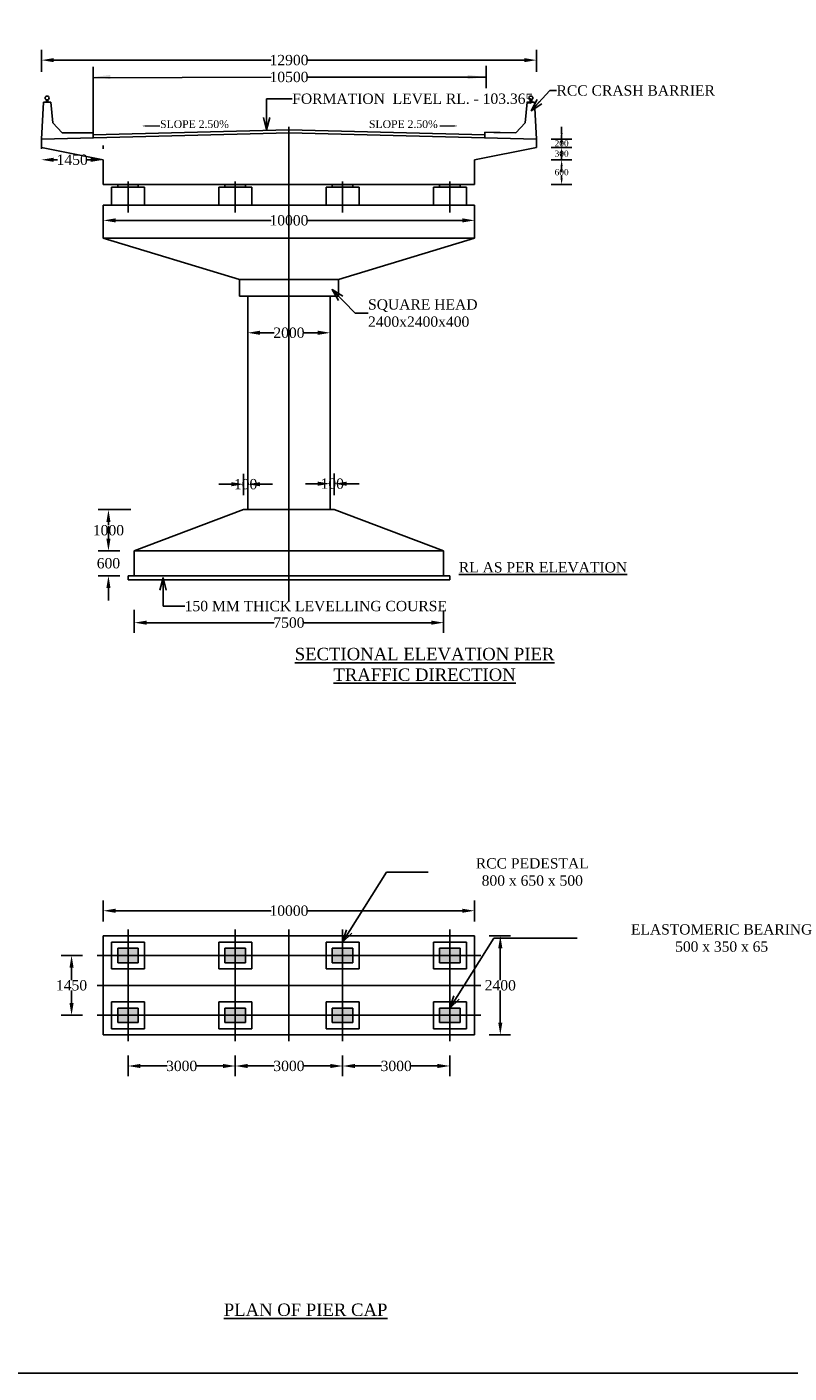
# Model space of a CAD drawing. Header units: millimetres. Extents: x 103078 to 9205504, y -104267 to 3479495.
# Tile 9 of 14: x 3879063 to 3916008, y 3302795 to 3368025. Entities that reach past the tile are written whole.
import ezdxf

# ---------------------------------------------------------------- set-up
doc = ezdxf.new("R2010")
doc.units = ezdxf.units.MM
doc.header["$LTSCALE"] = 500
doc.header["$MEASUREMENT"] = 0
doc.styles.get("Standard").update_dxf_attribs({"font": 'times.ttf'})
doc.styles.add('style1', font='txt.shx', dxfattribs={"height": 1})
doc.dimstyles.get("Standard").update_dxf_attribs({"dimtxt": 400, "dimasz": 215, "dimexe": 0.18, "dimexo": 0.0625, "dimgap": 0.09, "dimtad": 0, "dimtih": 1, "dimtoh": 1, "dimdec": 0, "dimzin": 4, "dimdsep": 46, "dimtxsty": 'Standard', "dimblk": 'OPEN90', "dimcen": 0, "dimadec": 0, "dimazin": 1, "dimtfac": 1, "dimtdec": 0, "dimtix": 1, "dimtofl": 0, "dimtmove": 0, "dimatfit": 3, "dimldrblk": 'OPEN30', "dimfxl": 1, "dimtolj": 1, "dimtzin": 0, "dimarcsym": 0})

# ---------------------------------------------------------------- blocks, each defined once
blk = doc.blocks.new('*D133')
at = {"color": 0, "linetype": 'Continuous', "lineweight": -2, "transparency": 16777216}
for p, q in [((3883964, 3318182), (3883964, 3317175)), ((3884564, 3317675), (3885854, 3317675)), ((3888564, 3317675), (3887274, 3317675)), ((3889164, 3318182), (3889164, 3317175))]:
    blk.add_line(p, q, dxfattribs=at)
for points in [[(3884564, 3317775), (3884564, 3317575), (3883964, 3317675)], [(3888564, 3317775), (3888564, 3317575), (3889164, 3317675)]]:
    blk.add_solid(points, dxfattribs=at)
at = {"layer": 'Defpoints', "color": 0, "linetype": 'Continuous', "lineweight": -2, "transparency": 16777216}
for p in [(3883964, 3318882), (3889164, 3318882), (3889164, 3317675)]:
    blk.add_point(p, dxfattribs=at)
at = {"color": 0, "linetype": 'Continuous', "lineweight": -2, "transparency": 16777216, "insert": (3886564, 3317675), "char_height": 500, "attachment_point": 5}
blk.add_mtext('\\A1;3000', dxfattribs=at)
blk = doc.blocks.new('*D134')
at = {"color": 0, "linetype": 'Continuous', "lineweight": -2, "transparency": 16777216}
for p, q in [((3889164, 3318182), (3889164, 3317175)), ((3889764, 3317675), (3891054, 3317675)), ((3893764, 3317675), (3892474, 3317675)), ((3894364, 3318182), (3894364, 3317175))]:
    blk.add_line(p, q, dxfattribs=at)
for points in [[(3889764, 3317775), (3889764, 3317575), (3889164, 3317675)], [(3893764, 3317775), (3893764, 3317575), (3894364, 3317675)]]:
    blk.add_solid(points, dxfattribs=at)
at = {"layer": 'Defpoints', "color": 0, "linetype": 'Continuous', "lineweight": -2, "transparency": 16777216}
for p in [(3889164, 3318882), (3894364, 3318882), (3894364, 3317675)]:
    blk.add_point(p, dxfattribs=at)
at = {"color": 0, "linetype": 'Continuous', "lineweight": -2, "transparency": 16777216, "insert": (3891764, 3317675), "char_height": 500, "attachment_point": 5}
blk.add_mtext('\\A1;3000', dxfattribs=at)
blk = doc.blocks.new('*D135')
at = {"color": 0, "linetype": 'Continuous', "lineweight": -2, "transparency": 16777216}
for p, q in [((3894364, 3318182), (3894364, 3317175)), ((3894964, 3317675), (3896254, 3317675)), ((3898964, 3317675), (3897674, 3317675)), ((3899564, 3318182), (3899564, 3317175))]:
    blk.add_line(p, q, dxfattribs=at)
for points in [[(3894964, 3317775), (3894964, 3317575), (3894364, 3317675)], [(3898964, 3317775), (3898964, 3317575), (3899564, 3317675)]]:
    blk.add_solid(points, dxfattribs=at)
at = {"layer": 'Defpoints', "color": 0, "linetype": 'Continuous', "lineweight": -2, "transparency": 16777216}
for p in [(3894364, 3318882), (3899564, 3318882), (3899564, 3317675)]:
    blk.add_point(p, dxfattribs=at)
at = {"color": 0, "linetype": 'Continuous', "lineweight": -2, "transparency": 16777216, "insert": (3896964, 3317675), "char_height": 500, "attachment_point": 5}
blk.add_mtext('\\A1;3000', dxfattribs=at)
blk = doc.blocks.new('*D136')
at = {"color": 0, "linetype": 'Continuous', "lineweight": -2, "transparency": 16777216}
for p, q in [((3881764, 3323032), (3880727, 3323032)), ((3881227, 3322432), (3881227, 3321836)), ((3881227, 3320732), (3881227, 3321328)), ((3881764, 3320132), (3880727, 3320132))]:
    blk.add_line(p, q, dxfattribs=at)
for points in [[(3881127, 3322432), (3881327, 3322432), (3881227, 3323032)], [(3881127, 3320732), (3881327, 3320732), (3881227, 3320132)]]:
    blk.add_solid(points, dxfattribs=at)
at = {"layer": 'Defpoints', "color": 0, "linetype": 'Continuous', "lineweight": -2, "transparency": 16777216}
for p in [(3882464, 3323032), (3881227, 3320132), (3882464, 3320132)]:
    blk.add_point(p, dxfattribs=at)
at = {"color": 0, "linetype": 'Continuous', "lineweight": -2, "transparency": 16777216, "insert": (3881227, 3321582), "char_height": 500, "attachment_point": 5}
blk.add_mtext('\\A1;1450', dxfattribs=at)
blk = doc.blocks.new('*D137')
at = {"color": 0, "linetype": 'Continuous', "lineweight": -2, "transparency": 16777216}
for p, q in [((3882764, 3324682), (3882764, 3325698)), ((3900764, 3324682), (3900764, 3325698)), ((3883364, 3325198), (3890897, 3325198)), ((3900164, 3325198), (3892630, 3325198))]:
    blk.add_line(p, q, dxfattribs=at)
for points in [[(3883364, 3325298), (3883364, 3325098), (3882764, 3325198)], [(3900164, 3325298), (3900164, 3325098), (3900764, 3325198)]]:
    blk.add_solid(points, dxfattribs=at)
at = {"layer": 'Defpoints', "color": 0, "linetype": 'Continuous', "lineweight": -2, "transparency": 16777216}
for p in [(3900764, 3325198), (3882764, 3323982), (3900764, 3323982)]:
    blk.add_point(p, dxfattribs=at)
at = {"color": 0, "linetype": 'Continuous', "lineweight": -2, "transparency": 16777216, "insert": (3891764, 3325198), "char_height": 500, "attachment_point": 5}
blk.add_mtext('\\A1;10000', dxfattribs=at)
blk = doc.blocks.new('*D138')
at = {"color": 0, "linetype": 'Continuous', "lineweight": -2, "transparency": 16777216}
for p, q in [((3901464, 3323982), (3902510, 3323982)), ((3902010, 3323382), (3902010, 3321836)), ((3902010, 3319782), (3902010, 3321328)), ((3901464, 3319182), (3902510, 3319182))]:
    blk.add_line(p, q, dxfattribs=at)
for points in [[(3901910, 3323382), (3902110, 3323382), (3902010, 3323982)], [(3901910, 3319782), (3902110, 3319782), (3902010, 3319182)]]:
    blk.add_solid(points, dxfattribs=at)
at = {"layer": 'Defpoints', "color": 0, "linetype": 'Continuous', "lineweight": -2, "transparency": 16777216}
for p in [(3900764, 3323982), (3900764, 3319182), (3902010, 3319182)]:
    blk.add_point(p, dxfattribs=at)
at = {"color": 0, "linetype": 'Continuous', "lineweight": -2, "transparency": 16777216, "insert": (3902010, 3321582), "char_height": 500, "attachment_point": 5}
blk.add_mtext('\\A1;2400', dxfattribs=at)
blk = doc.blocks.new('*D139')
at = {"color": 0, "linetype": 'Continuous', "lineweight": -2, "transparency": 16777216}
for p, q in [((3883015, 3343234), (3883015, 3343834)), ((3883564, 3342634), (3882515, 3342634)), ((3883564, 3341434), (3882515, 3341434)), ((3883015, 3340834), (3883015, 3340234))]:
    blk.add_line(p, q, dxfattribs=at)
for points in [[(3882915, 3343234), (3883115, 3343234), (3883015, 3342634)], [(3882915, 3340834), (3883115, 3340834), (3883015, 3341434)]]:
    blk.add_solid(points, dxfattribs=at)
at = {"layer": 'Defpoints', "color": 0, "linetype": 'Continuous', "lineweight": -2, "transparency": 16777216}
for p in [(3884264, 3342634), (3883015, 3341434), (3884264, 3341434)]:
    blk.add_point(p, dxfattribs=at)
at = {"color": 0, "linetype": 'Continuous', "lineweight": -2, "transparency": 16777216, "insert": (3883015, 3342034), "char_height": 500, "attachment_point": 5}
blk.add_mtext('\\A1;600', dxfattribs=at)
blk = doc.blocks.new('*D140')
at = {"color": 0, "linetype": 'Continuous', "lineweight": -2, "transparency": 16777216}
for p, q in [((3884101, 3344634), (3882515, 3344634)), ((3883015, 3344034), (3883015, 3343888)), ((3883015, 3343234), (3883015, 3343379)), ((3883564, 3342634), (3882515, 3342634))]:
    blk.add_line(p, q, dxfattribs=at)
for points in [[(3882915, 3344034), (3883115, 3344034), (3883015, 3344634)], [(3882915, 3343234), (3883115, 3343234), (3883015, 3342634)]]:
    blk.add_solid(points, dxfattribs=at)
at = {"layer": 'Defpoints', "color": 0, "linetype": 'Continuous', "lineweight": -2, "transparency": 16777216}
for p in [(3884801, 3344634), (3883015, 3342634), (3884264, 3342634)]:
    blk.add_point(p, dxfattribs=at)
at = {"color": 0, "linetype": 'Continuous', "lineweight": -2, "transparency": 16777216, "insert": (3883015, 3343634), "char_height": 500, "attachment_point": 5}
blk.add_mtext('\\A1;1000', dxfattribs=at)
blk = doc.blocks.new('*D141')
at = {"color": 0, "linetype": 'Continuous', "lineweight": -2, "transparency": 16777216}
for p, q in [((3889564, 3345334), (3889564, 3346366)), ((3889764, 3345334), (3889764, 3346366)), ((3888964, 3345866), (3888364, 3345866)), ((3890364, 3345866), (3890964, 3345866))]:
    blk.add_line(p, q, dxfattribs=at)
for points in [[(3888964, 3345966), (3888964, 3345766), (3889564, 3345866)], [(3890364, 3345966), (3890364, 3345766), (3889764, 3345866)]]:
    blk.add_solid(points, dxfattribs=at)
at = {"layer": 'Defpoints', "color": 0, "linetype": 'Continuous', "lineweight": -2, "transparency": 16777216}
for p in [(3889764, 3345866), (3889564, 3344634), (3889764, 3344634)]:
    blk.add_point(p, dxfattribs=at)
at = {"color": 0, "linetype": 'Continuous', "lineweight": -2, "transparency": 16777216, "insert": (3889664, 3345866), "char_height": 500, "attachment_point": 5}
blk.add_mtext('\\A1;100', dxfattribs=at)
blk = doc.blocks.new('*D142')
at = {"color": 0, "linetype": 'Continuous', "lineweight": -2, "transparency": 16777216}
for p, q in [((3893764, 3345334), (3893764, 3346391)), ((3893964, 3345334), (3893964, 3346391)), ((3893164, 3345891), (3892564, 3345891)), ((3894564, 3345891), (3895164, 3345891))]:
    blk.add_line(p, q, dxfattribs=at)
for points in [[(3893164, 3345991), (3893164, 3345791), (3893764, 3345891)], [(3894564, 3345991), (3894564, 3345791), (3893964, 3345891)]]:
    blk.add_solid(points, dxfattribs=at)
at = {"layer": 'Defpoints', "color": 0, "linetype": 'Continuous', "lineweight": -2, "transparency": 16777216}
for p in [(3893964, 3345891), (3893764, 3344634), (3893964, 3344634)]:
    blk.add_point(p, dxfattribs=at)
at = {"color": 0, "linetype": 'Continuous', "lineweight": -2, "transparency": 16777216, "insert": (3893864, 3345891), "char_height": 500, "attachment_point": 5}
blk.add_mtext('\\A1;100', dxfattribs=at)
blk = doc.blocks.new('*D143')
at = {"color": 0, "linetype": 'Continuous', "lineweight": -2, "transparency": 16777216}
for p, q in [((3889764, 3354285), (3889764, 3352704)), ((3893764, 3354285), (3893764, 3352704)), ((3890364, 3353204), (3891047, 3353204)), ((3893164, 3353204), (3892481, 3353204))]:
    blk.add_line(p, q, dxfattribs=at)
for points in [[(3890364, 3353304), (3890364, 3353104), (3889764, 3353204)], [(3893164, 3353304), (3893164, 3353104), (3893764, 3353204)]]:
    blk.add_solid(points, dxfattribs=at)
at = {"layer": 'Defpoints', "color": 0, "linetype": 'Continuous', "lineweight": -2, "transparency": 16777216}
for p in [(3889764, 3354985), (3893764, 3354985), (3893764, 3353204)]:
    blk.add_point(p, dxfattribs=at)
at = {"color": 0, "linetype": 'Continuous', "lineweight": -2, "transparency": 16777216, "insert": (3891764, 3353204), "char_height": 500, "attachment_point": 5}
blk.add_mtext('\\A1;2000', dxfattribs=at)
blk = doc.blocks.new('*D144')
at = {"color": 0, "linetype": 'Continuous', "lineweight": -2, "transparency": 16777216}
for p, q in [((3882764, 3358485), (3882764, 3359150)), ((3900764, 3358485), (3900764, 3359150)), ((3883364, 3358650), (3890897, 3358650)), ((3900164, 3358650), (3892630, 3358650))]:
    blk.add_line(p, q, dxfattribs=at)
for points in [[(3883364, 3358750), (3883364, 3358550), (3882764, 3358650)], [(3900164, 3358750), (3900164, 3358550), (3900764, 3358650)]]:
    blk.add_solid(points, dxfattribs=at)
at = {"layer": 'Defpoints', "color": 0, "linetype": 'Continuous', "lineweight": -2, "transparency": 16777216}
for p in [(3900764, 3358650), (3882764, 3357785), (3900764, 3357785)]:
    blk.add_point(p, dxfattribs=at)
at = {"color": 0, "linetype": 'Continuous', "lineweight": -2, "transparency": 16777216, "insert": (3891764, 3358650), "char_height": 500, "attachment_point": 5}
blk.add_mtext('\\A1;10000', dxfattribs=at)
blk = doc.blocks.new('*D82')
at = {"color": 0, "linetype": 'Continuous', "lineweight": -2, "transparency": 16777216}
for p, q in [((3884264, 3339787), (3884264, 3338657)), ((3884864, 3339157), (3891052, 3339157)), ((3898664, 3339157), (3892475, 3339157)), ((3899264, 3339744), (3899264, 3338657))]:
    blk.add_line(p, q, dxfattribs=at)
for points in [[(3884864, 3339257), (3884864, 3339057), (3884264, 3339157)], [(3898664, 3339257), (3898664, 3339057), (3899264, 3339157)]]:
    blk.add_solid(points, dxfattribs=at)
at = {"layer": 'Defpoints', "color": 0, "linetype": 'Continuous', "lineweight": -2, "transparency": 16777216}
for p in [(3884264, 3340487), (3899264, 3340444), (3899264, 3339157)]:
    blk.add_point(p, dxfattribs=at)
at = {"color": 0, "linetype": 'Continuous', "lineweight": -2, "transparency": 16777216, "insert": (3891764, 3339157), "char_height": 500, "attachment_point": 5}
blk.add_mtext('\\A1;7500', dxfattribs=at)
blk = doc.blocks.new('*D97')
at = {"color": 0, "linetype": 'Continuous', "lineweight": -2, "transparency": 16777216}
for p, q in [((3904478, 3361585), (3905482, 3361585)), ((3904982, 3361285), (3904982, 3361138)), ((3904982, 3360685), (3904982, 3360832)), ((3904478, 3360385), (3905482, 3360385))]:
    blk.add_line(p, q, dxfattribs=at)
for points in [[(3904932, 3361285), (3905032, 3361285), (3904982, 3361585)], [(3904932, 3360685), (3905032, 3360685), (3904982, 3360385)]]:
    blk.add_solid(points, dxfattribs=at)
at = {"layer": 'Defpoints', "color": 0, "linetype": 'Continuous', "lineweight": -2, "transparency": 16777216}
for p in [(3903778, 3361585), (3903778, 3360385), (3904982, 3360385)]:
    blk.add_point(p, dxfattribs=at)
at = {"color": 0, "linetype": 'Continuous', "lineweight": -2, "transparency": 16777216, "insert": (3904982, 3360985), "char_height": 500, "attachment_point": 5}
blk.add_mtext('\\A1;{\\H0.6x;600}', dxfattribs=at)
blk = doc.blocks.new('*D124')
at = {"color": 0, "linetype": 'Continuous', "lineweight": -2, "transparency": 16777216}
for p, q in [((3904982, 3362885), (3904982, 3363185)), ((3904468, 3362585), (3905482, 3362585)), ((3904468, 3362185), (3905482, 3362185)), ((3904982, 3361885), (3904982, 3361585))]:
    blk.add_line(p, q, dxfattribs=at)
for points in [[(3904932, 3362885), (3905032, 3362885), (3904982, 3362585)], [(3904932, 3361885), (3905032, 3361885), (3904982, 3362185)]]:
    blk.add_solid(points, dxfattribs=at)
at = {"layer": 'Defpoints', "color": 0, "linetype": 'Continuous', "lineweight": -2, "transparency": 16777216}
for p in [(3903768, 3362585), (3903768, 3362185), (3904982, 3362185)]:
    blk.add_point(p, dxfattribs=at)
at = {"color": 0, "linetype": 'Continuous', "lineweight": -2, "transparency": 16777216, "insert": (3904982, 3362385), "char_height": 500, "attachment_point": 5}
blk.add_mtext('\\A1;{\\H0.6x;200}', dxfattribs=at)
blk = doc.blocks.new('*D125')
at = {"color": 0, "linetype": 'Continuous', "lineweight": -2, "transparency": 16777216}
for p, q in [((3904982, 3362485), (3904982, 3362785)), ((3904468, 3362185), (3905482, 3362185)), ((3904569, 3361585), (3905482, 3361585)), ((3904982, 3361285), (3904982, 3360985))]:
    blk.add_line(p, q, dxfattribs=at)
for points in [[(3904932, 3362485), (3905032, 3362485), (3904982, 3362185)], [(3904932, 3361285), (3905032, 3361285), (3904982, 3361585)]]:
    blk.add_solid(points, dxfattribs=at)
at = {"layer": 'Defpoints', "color": 0, "linetype": 'Continuous', "lineweight": -2, "transparency": 16777216}
for p in [(3903768, 3362185), (3903869, 3361585), (3904982, 3361585)]:
    blk.add_point(p, dxfattribs=at)
at = {"color": 0, "linetype": 'Continuous', "lineweight": -2, "transparency": 16777216, "insert": (3904982, 3361885), "char_height": 500, "attachment_point": 5}
blk.add_mtext('\\A1;{\\H0.6x;300}', dxfattribs=at)

msp = doc.modelspace()

# ---------------------------------------------------------------- hatches: boundary and pattern name
at = {"linetype": 'Continuous', "lineweight": -2}
h = msp.add_hatch(color=0, dxfattribs=at)
h.dxf.hatch_style = 1
h.paths.add_polyline_path([(3883963.9, 3360384.9), (3883463.9, 3360384.9), (3883463.9, 3360254.9), (3883963.9, 3360254.9)])
h.paths.add_polyline_path([(3884463.9, 3360384.9), (3883963.9, 3360384.9), (3883963.9, 3360254.9), (3884463.9, 3360254.9)])
h = msp.add_hatch(color=0, dxfattribs=at)
h.dxf.hatch_style = 1
h.paths.add_polyline_path([(3889163.9, 3360384.9), (3888663.9, 3360384.9), (3888663.9, 3360254.9), (3889163.9, 3360254.9)])
h.paths.add_polyline_path([(3889663.9, 3360384.9), (3889163.9, 3360384.9), (3889163.9, 3360254.9), (3889663.9, 3360254.9)])
h = msp.add_hatch(color=0, dxfattribs=at)
h.dxf.hatch_style = 1
h.paths.add_polyline_path([(3894363.9, 3360384.9), (3893863.9, 3360384.9), (3893863.9, 3360254.9), (3894363.9, 3360254.9)])
h.paths.add_polyline_path([(3894863.9, 3360384.9), (3894363.9, 3360384.9), (3894363.9, 3360254.9), (3894863.9, 3360254.9)])
h = msp.add_hatch(color=0, dxfattribs=at)
h.dxf.hatch_style = 1
h.paths.add_polyline_path([(3899563.9, 3360384.9), (3899063.9, 3360384.9), (3899063.9, 3360254.9), (3899563.9, 3360254.9)])
h.paths.add_polyline_path([(3900063.9, 3360384.9), (3899563.9, 3360384.9), (3899563.9, 3360254.9), (3900063.9, 3360254.9)])
h = msp.add_hatch(color=0, dxfattribs=at)
h.dxf.hatch_style = 1
h.paths.add_polyline_path([(3884463.9, 3323381.9), (3883963.9, 3323381.9), (3883963.9, 3323031.9), (3884463.9, 3323031.9)])
h.paths.add_polyline_path([(3883963.9, 3323381.9), (3883463.9, 3323381.9), (3883463.9, 3323031.9), (3883963.9, 3323031.9)])
h.paths.add_polyline_path([(3883963.9, 3323031.9), (3883463.9, 3323031.9), (3883463.9, 3322681.9), (3883963.9, 3322681.9)])
h.paths.add_polyline_path([(3884463.9, 3323031.9), (3883963.9, 3323031.9), (3883963.9, 3322681.9), (3884463.9, 3322681.9)])
h = msp.add_hatch(color=0, dxfattribs=at)
h.dxf.hatch_style = 1
h.paths.add_polyline_path([(3889663.9, 3323381.9), (3889163.9, 3323381.9), (3889163.9, 3323031.9), (3889663.9, 3323031.9)])
h.paths.add_polyline_path([(3889163.9, 3323381.9), (3888663.9, 3323381.9), (3888663.9, 3323031.9), (3889163.9, 3323031.9)])
h.paths.add_polyline_path([(3889163.9, 3323031.9), (3888663.9, 3323031.9), (3888663.9, 3322681.9), (3889163.9, 3322681.9)])
h.paths.add_polyline_path([(3889663.9, 3323031.9), (3889163.9, 3323031.9), (3889163.9, 3322681.9), (3889663.9, 3322681.9)])
h = msp.add_hatch(color=0, dxfattribs=at)
h.dxf.hatch_style = 1
h.paths.add_polyline_path([(3894863.9, 3323381.9), (3894363.9, 3323381.9), (3894363.9, 3323031.9), (3894863.9, 3323031.9)])
h.paths.add_polyline_path([(3894363.9, 3323381.9), (3893863.9, 3323381.9), (3893863.9, 3323031.9), (3894363.9, 3323031.9)])
h.paths.add_polyline_path([(3894363.9, 3323031.9), (3893863.9, 3323031.9), (3893863.9, 3322681.9), (3894363.9, 3322681.9)])
h.paths.add_polyline_path([(3894863.9, 3323031.9), (3894363.9, 3323031.9), (3894363.9, 3322681.9), (3894863.9, 3322681.9)])
h = msp.add_hatch(color=0, dxfattribs=at)
h.dxf.hatch_style = 1
h.paths.add_polyline_path([(3900063.9, 3323381.9), (3899563.9, 3323381.9), (3899563.9, 3323031.9), (3900063.9, 3323031.9)])
h.paths.add_polyline_path([(3899563.9, 3323381.9), (3899063.9, 3323381.9), (3899063.9, 3323031.9), (3899563.9, 3323031.9)])
h.paths.add_polyline_path([(3899563.9, 3323031.9), (3899063.9, 3323031.9), (3899063.9, 3322681.9), (3899563.9, 3322681.9)])
h.paths.add_polyline_path([(3900063.9, 3323031.9), (3899563.9, 3323031.9), (3899563.9, 3322681.9), (3900063.9, 3322681.9)])
h = msp.add_hatch(color=0, dxfattribs=at)
h.dxf.hatch_style = 1
h.paths.add_polyline_path([(3884463.9, 3320481.9), (3883963.9, 3320481.9), (3883963.9, 3320131.9), (3884463.9, 3320131.9)])
h.paths.add_polyline_path([(3883963.9, 3320481.9), (3883463.9, 3320481.9), (3883463.9, 3320131.9), (3883963.9, 3320131.9)])
h.paths.add_polyline_path([(3883963.9, 3320131.9), (3883463.9, 3320131.9), (3883463.9, 3319781.9), (3883963.9, 3319781.9)])
h.paths.add_polyline_path([(3884463.9, 3320131.9), (3883963.9, 3320131.9), (3883963.9, 3319781.9), (3884463.9, 3319781.9)])
h = msp.add_hatch(color=0, dxfattribs=at)
h.dxf.hatch_style = 1
h.paths.add_polyline_path([(3889663.9, 3320481.9), (3889163.9, 3320481.9), (3889163.9, 3320131.9), (3889663.9, 3320131.9)])
h.paths.add_polyline_path([(3889163.9, 3320481.9), (3888663.9, 3320481.9), (3888663.9, 3320131.9), (3889163.9, 3320131.9)])
h.paths.add_polyline_path([(3889163.9, 3320131.9), (3888663.9, 3320131.9), (3888663.9, 3319781.9), (3889163.9, 3319781.9)])
h.paths.add_polyline_path([(3889663.9, 3320131.9), (3889163.9, 3320131.9), (3889163.9, 3319781.9), (3889663.9, 3319781.9)])
h = msp.add_hatch(color=0, dxfattribs=at)
h.dxf.hatch_style = 1
h.paths.add_polyline_path([(3894863.9, 3320481.9), (3894363.9, 3320481.9), (3894363.9, 3320131.9), (3894863.9, 3320131.9)])
h.paths.add_polyline_path([(3894363.9, 3320481.9), (3893863.9, 3320481.9), (3893863.9, 3320131.9), (3894363.9, 3320131.9)])
h.paths.add_polyline_path([(3894363.9, 3320131.9), (3893863.9, 3320131.9), (3893863.9, 3319781.9), (3894363.9, 3319781.9)])
h.paths.add_polyline_path([(3894863.9, 3320131.9), (3894363.9, 3320131.9), (3894363.9, 3319781.9), (3894863.9, 3319781.9)])
h = msp.add_hatch(color=0, dxfattribs=at)
h.dxf.hatch_style = 1
h.paths.add_polyline_path([(3900063.9, 3320481.9), (3899563.9, 3320481.9), (3899563.9, 3320131.9), (3900063.9, 3320131.9)])
h.paths.add_polyline_path([(3899563.9, 3320481.9), (3899063.9, 3320481.9), (3899063.9, 3320131.9), (3899563.9, 3320131.9)])
h.paths.add_polyline_path([(3899563.9, 3320131.9), (3899063.9, 3320131.9), (3899063.9, 3319781.9), (3899563.9, 3319781.9)])
h.paths.add_polyline_path([(3900063.9, 3320131.9), (3899563.9, 3320131.9), (3899563.9, 3319781.9), (3900063.9, 3319781.9)])

# ---------------------------------------------------------------- linework, layer by layer
at = {"color": 0, "linetype": 'Continuous', "lineweight": -2}
for p, q in [((3879767.7, 3365843.9), (3879767.7, 3366915.9)), ((3903767.7, 3365843.9), (3903767.7, 3366915.9)), ((3880367.7, 3366415.9), (3890901.1, 3366415.9)), ((3882268, 3365018.9), (3882268, 3366096.4)), ((3882268, 3362884.9), (3882268, 3365941.5)), ((3903167.7, 3366415.9), (3892634.2, 3366415.9)), ((3901328.1, 3365057.7), (3901328.1, 3366135.2)), ((3882268, 3365557.7), (3890901.1, 3365596.4)), ((3901328.1, 3365596.4), (3892634.2, 3365596.4)), ((3879867.7, 3364384.9), (3879767.7, 3362584.9)), ((3880217.7, 3364384.9), (3879867.7, 3364384.9)), ((3880014.7, 3364384.9), (3880014.7, 3364489.1)), ((3880076.7, 3364384.9), (3880076.7, 3364491.1)), ((3880217.7, 3364384.9), (3880317.7, 3363384.9)), ((3903317.7, 3364384.9), (3903217.7, 3363384.9)), ((3903317.7, 3364384.9), (3903667.7, 3364384.9)), ((3903458.7, 3364384.9), (3903458.7, 3364491.1)), ((3903520.7, 3364384.9), (3903520.7, 3364489.1)), ((3903667.7, 3364384.9), (3903767.7, 3362584.9)), ((3880317.7, 3363384.9), (3880767.7, 3362884.9)), ((3903217.7, 3363384.9), (3902767.7, 3362884.9)), ((3879767.7, 3362584.9), (3891767.7, 3362884.9)), ((3880767.7, 3362884.9), (3882268, 3362884.9)), ((3882268, 3362884.9), (3882273.9, 3362647.6)), ((3882270.2, 3362797.5), (3891763.9, 3363034.9)), ((3891763.9, 3340185.9), (3891763.9, 3363190.4)), ((3891767.7, 3362884.9), (3903767.7, 3362584.9)), ((3891771.4, 3363034.9), (3901258.2, 3362797.7)), ((3901261.3, 3362922.6), (3901254.4, 3362647.7)), ((3902767.7, 3362884.9), (3901261.3, 3362922.6)), ((3902767.7, 3362884.9), (3901698.1, 3362911.7)), ((3902767.7, 3362884.9), (3902767.7, 3362884.9)), ((3879767.7, 3362184.9), (3879767.7, 3362584.9)), ((3879767.7, 3362284.9), (3879767.7, 3362125.2)), ((3879767.7, 3362184.9), (3882763.9, 3361584.9)), ((3882763.9, 3362284.9), (3882763.9, 3362125.2)), ((3903767.7, 3362184.9), (3900763.9, 3361584.9)), ((3903767.7, 3362184.9), (3903767.7, 3362584.9)), ((3880359.9, 3361586.5), (3880541.8, 3361586.5)), ((3882156.2, 3361586.5), (3881974.2, 3361586.5)), ((3882763.9, 3360384.9), (3882763.9, 3361584.9)), ((3900763.9, 3360384.9), (3900763.9, 3361584.9)), ((3882763.9, 3360384.9), (3900763.9, 3360384.9)), ((3883163.9, 3359384.9), (3883163.9, 3360254.9)), ((3884763.9, 3360254.9), (3883163.9, 3360254.9)), ((3883463.9, 3360254.9), (3883463.9, 3360384.9)), ((3884463.9, 3360384.9), (3883463.9, 3360384.9)), ((3883963.9, 3359033.9), (3883963.9, 3360532.9)), ((3884463.9, 3360254.9), (3884463.9, 3360384.9)), ((3884763.9, 3359384.9), (3884763.9, 3360254.9)), ((3888363.9, 3359384.9), (3888363.9, 3360254.9)), ((3889963.9, 3360254.9), (3888363.9, 3360254.9)), ((3888663.9, 3360254.9), (3888663.9, 3360384.9)), ((3889663.9, 3360384.9), (3888663.9, 3360384.9)), ((3889163.9, 3359033.9), (3889163.9, 3360532.9)), ((3889663.9, 3360254.9), (3889663.9, 3360384.9)), ((3889963.9, 3359384.9), (3889963.9, 3360254.9)), ((3893563.9, 3359384.9), (3893563.9, 3360254.9)), ((3895163.9, 3360254.9), (3893563.9, 3360254.9)), ((3893863.9, 3360254.9), (3893863.9, 3360384.9)), ((3894863.9, 3360384.9), (3893863.9, 3360384.9)), ((3894363.9, 3359033.9), (3894363.9, 3360532.9)), ((3894863.9, 3360254.9), (3894863.9, 3360384.9)), ((3895163.9, 3359384.9), (3895163.9, 3360254.9)), ((3898763.9, 3359384.9), (3898763.9, 3360254.9)), ((3900363.9, 3360254.9), (3898763.9, 3360254.9)), ((3899063.9, 3360254.9), (3899063.9, 3360384.9)), ((3900063.9, 3360384.9), (3899063.9, 3360384.9)), ((3899563.9, 3359033.9), (3899563.9, 3360532.9)), ((3900063.9, 3360254.9), (3900063.9, 3360384.9)), ((3900363.9, 3359384.9), (3900363.9, 3360254.9)), ((3882763.9, 3357784.9), (3882763.9, 3359384.9)), ((3882763.9, 3359384.9), (3900763.9, 3359384.9)), ((3900763.9, 3357784.9), (3900763.9, 3359384.9)), ((3882763.9, 3357784.9), (3900763.9, 3357784.9)), ((3882763.9, 3357784.9), (3889363.9, 3355784.9)), ((3900763.9, 3357784.9), (3894163.9, 3355784.9)), ((3889363.9, 3355784.9), (3894163.9, 3355784.9)), ((3889363.9, 3355784.9), (3889363.9, 3354984.9)), ((3894163.9, 3355784.9), (3894163.9, 3354984.9)), ((3889363.9, 3354984.9), (3894163.9, 3354984.9)), ((3889763.9, 3354984.9), (3889763.9, 3344633.9)), ((3893763.9, 3354984.9), (3893763.9, 3344633.9)), ((3889563.9, 3344633.9), (3884263.9, 3342633.9)), ((3889563.9, 3344633.9), (3893963.9, 3344633.9)), ((3893963.9, 3344633.9), (3899263.9, 3342633.9)), ((3884263.9, 3341433.9), (3884263.9, 3342633.9)), ((3884263.9, 3342633.9), (3899263.9, 3342633.9)), ((3899263.9, 3341433.9), (3899263.9, 3342633.9)), ((3883963.9, 3341433.9), (3899563.9, 3341433.9)), ((3883963.9, 3341233.9), (3883963.9, 3341433.9)), ((3883963.9, 3341233.9), (3899563.9, 3341233.9)), ((3899563.9, 3341233.9), (3899563.9, 3341433.9)), ((3883963.9, 3318881.9), (3883963.9, 3324281.9)), ((3889163.9, 3318881.9), (3889163.9, 3324281.9)), ((3891763.9, 3324281.9), (3891763.9, 3318881.9)), ((3894363.9, 3318881.9), (3894363.9, 3324281.9)), ((3899563.9, 3318881.9), (3899563.9, 3324281.9)), ((3882763.9, 3323981.9), (3882763.9, 3319181.9)), ((3882763.9, 3323981.9), (3900763.9, 3323981.9)), ((3883163.9, 3323681.9), (3884763.9, 3323681.9)), ((3883163.9, 3322381.9), (3883163.9, 3323681.9)), ((3884763.9, 3322381.9), (3884763.9, 3323681.9)), ((3888363.9, 3323681.9), (3889963.9, 3323681.9)), ((3888363.9, 3322381.9), (3888363.9, 3323681.9)), ((3889963.9, 3322381.9), (3889963.9, 3323681.9)), ((3893563.9, 3323681.9), (3895163.9, 3323681.9)), ((3893563.9, 3322381.9), (3893563.9, 3323681.9)), ((3895163.9, 3322381.9), (3895163.9, 3323681.9)), ((3898763.9, 3323681.9), (3900363.9, 3323681.9)), ((3898763.9, 3322381.9), (3898763.9, 3323681.9)), ((3900363.9, 3322381.9), (3900363.9, 3323681.9)), ((3900763.9, 3323981.9), (3900763.9, 3319181.9)), ((3882463.9, 3323031.9), (3901063.9, 3323031.9)), ((3883463.9, 3323381.9), (3884463.9, 3323381.9)), ((3883463.9, 3322681.9), (3883463.9, 3323381.9)), ((3884463.9, 3322681.9), (3884463.9, 3323381.9)), ((3888663.9, 3323381.9), (3889663.9, 3323381.9)), ((3888663.9, 3322681.9), (3888663.9, 3323381.9)), ((3889663.9, 3322681.9), (3889663.9, 3323381.9)), ((3893863.9, 3323381.9), (3894863.9, 3323381.9)), ((3893863.9, 3322681.9), (3893863.9, 3323381.9)), ((3894863.9, 3322681.9), (3894863.9, 3323381.9)), ((3899063.9, 3323381.9), (3900063.9, 3323381.9)), ((3899063.9, 3322681.9), (3899063.9, 3323381.9)), ((3900063.9, 3322681.9), (3900063.9, 3323381.9)), ((3883163.9, 3322381.9), (3884763.9, 3322381.9)), ((3883463.9, 3322681.9), (3884463.9, 3322681.9)), ((3888363.9, 3322381.9), (3889963.9, 3322381.9)), ((3888663.9, 3322681.9), (3889663.9, 3322681.9)), ((3893563.9, 3322381.9), (3895163.9, 3322381.9)), ((3893863.9, 3322681.9), (3894863.9, 3322681.9)), ((3898763.9, 3322381.9), (3900363.9, 3322381.9)), ((3899063.9, 3322681.9), (3900063.9, 3322681.9)), ((3882463.9, 3321581.9), (3901063.9, 3321581.9)), ((3883163.9, 3320781.9), (3884763.9, 3320781.9)), ((3883163.9, 3319481.9), (3883163.9, 3320781.9)), ((3883463.9, 3320481.9), (3884463.9, 3320481.9)), ((3883463.9, 3319781.9), (3883463.9, 3320481.9)), ((3884463.9, 3319781.9), (3884463.9, 3320481.9)), ((3884763.9, 3319481.9), (3884763.9, 3320781.9)), ((3888363.9, 3320781.9), (3889963.9, 3320781.9)), ((3888363.9, 3319481.9), (3888363.9, 3320781.9)), ((3888663.9, 3320481.9), (3889663.9, 3320481.9)), ((3888663.9, 3319781.9), (3888663.9, 3320481.9)), ((3889663.9, 3319781.9), (3889663.9, 3320481.9)), ((3889963.9, 3319481.9), (3889963.9, 3320781.9)), ((3893563.9, 3320781.9), (3895163.9, 3320781.9)), ((3893563.9, 3319481.9), (3893563.9, 3320781.9)), ((3893863.9, 3320481.9), (3894863.9, 3320481.9)), ((3893863.9, 3319781.9), (3893863.9, 3320481.9)), ((3894863.9, 3319781.9), (3894863.9, 3320481.9)), ((3895163.9, 3319481.9), (3895163.9, 3320781.9)), ((3898763.9, 3320781.9), (3900363.9, 3320781.9)), ((3898763.9, 3319481.9), (3898763.9, 3320781.9)), ((3899063.9, 3320481.9), (3900063.9, 3320481.9)), ((3899063.9, 3319781.9), (3899063.9, 3320481.9)), ((3900063.9, 3319781.9), (3900063.9, 3320481.9)), ((3900363.9, 3319481.9), (3900363.9, 3320781.9)), ((3882463.9, 3320131.9), (3901063.9, 3320131.9)), ((3883463.9, 3319781.9), (3884463.9, 3319781.9)), ((3888663.9, 3319781.9), (3889663.9, 3319781.9)), ((3893863.9, 3319781.9), (3894863.9, 3319781.9)), ((3899063.9, 3319781.9), (3900063.9, 3319781.9)), ((3882763.9, 3319181.9), (3900763.9, 3319181.9)), ((3883163.9, 3319481.9), (3884763.9, 3319481.9)), ((3888363.9, 3319481.9), (3889963.9, 3319481.9)), ((3893563.9, 3319481.9), (3895163.9, 3319481.9)), ((3898763.9, 3319481.9), (3900363.9, 3319481.9))]:
    msp.add_line(p, q, dxfattribs=at)
msp.add_lwpolyline([(3951067.1, 3302795), (3777417.8, 3302795), (3777417.8, 3413686.8), (3951067.1, 3413686.8)], close=True, dxfattribs=at)
for points in [[(3884636.5, 3363225.6, 0, 160, 0), (3885116.5, 3363225.6, 64, 64, 0), (3885516.5, 3363225.6, 64, 64, 0)], [(3899952.3, 3363225.6, 0, 160, 0), (3899472.3, 3363225.6, 64, 64, 0), (3899072.3, 3363225.6, 64, 64, 0)]]:
    msp.add_lwpolyline(points, format="xyseb", dxfattribs=at)
for centre in [(3880042.7, 3364580.9), (3903492.7, 3364580.9)]:
    msp.add_circle(centre, 96, dxfattribs=at)
for points in [[(3880367.7, 3366515.9), (3880367.7, 3366315.9), (3879767.7, 3366415.9)], [(3903167.7, 3366515.9), (3903167.7, 3366315.9), (3903767.7, 3366415.9)], [(3883107.5, 3365696.4), (3883107.5, 3365496.4), (3882268, 3365596.4)], [(3900427.8, 3365696.4), (3900427.8, 3365496.4), (3901328.1, 3365596.4)], [(3880359.9, 3361686.5), (3880359.9, 3361486.5), (3879759.9, 3361586.5)], [(3882156.2, 3361686.5), (3882156.2, 3361486.5), (3882756.2, 3361586.5)]]:
    msp.add_solid(points, dxfattribs=at)

# ---------------------------------------------------------------- texts
at = {"color": 0, "linetype": 'Continuous', "lineweight": -2, "char_height": 500}
for s, insert, attachment_point in [('\\A1;12900', (3891767.7, 3366415.9), 5), ('\\A1;10500', (3891767.7, 3365596.4), 5), ('RCC CRASH BARRIER', (3904734.9, 3364940.9), 4), ('FORMATION  LEVEL RL. - 103.365', (3891925.4, 3364540.9), 4), ('\\A1;1450', (3881258, 3361586.5), 5), ('SQUARE HEAD\\P2400x2400x400', (3895598.6, 3354156.9), 4), ('{\\LRL AS PER ELEVATION}', (3899998.7, 3342091.7), 1), ('150 MM THICK LEVELLING COURSE', (3886711.1, 3339956.9), 4), ('\\pxqc;RCC PEDESTAL \\P800 x 650 x 500', (3900728.1, 3327074.9), 4), ('\\pxqc;ELASTOMERIC BEARING \\P500 x 350 x 65', (3908252.6, 3323874.9), 4)]:
    msp.add_mtext(s, dxfattribs=dict(at, insert=insert, attachment_point=attachment_point))
at = {"color": 0, "linetype": 'Continuous', "lineweight": -2, "char_height": 375, "width": 10124.809, "attachment_point": 2}
for insert in [(3887185.8, 3363502), (3897312, 3363502)]:
    msp.add_mtext('SLOPE 2.50%', dxfattribs=dict(at, insert=insert))
at = {"color": 0, "linetype": 'Continuous', "lineweight": -2, "char_height": 518.4, "attachment_point": 1, "style": 'style1'}
for s, insert in [('\\pxqc;{\\fTimes New Roman|b0|i0|c0|p18;\\H1.1574x;\\LSECTIONAL ELEVATION PIER \\PTRAFFIC DIRECTION}', (3891933.6, 3337938)), ('{\\fTimes New Roman|b0|i0|c0|p18;\\H1.1574x;\\LPLAN OF PIER CAP\\fViner Hand ITC|b0|i0|c0|p66;\\l         \\H0.864x;  }', (3888605.6, 3306164))]:
    msp.add_mtext(s, dxfattribs=dict(at, insert=insert))

# ---------------------------------------------------------------- dimensions: what is measured, and where the dimension line sits
at = {"color": 0, "linetype": 'Continuous', "lineweight": -2}
for base, p1, p2, text, override, picture, middle in [((3904982.1, 3362184.9), (3903767.7, 3362584.9), (3903767.7, 3362184.9), '{\\H0.6x;200}', {"dimtxt": 500, "dimasz": 300, "dimexe": 500, "dimexo": 700, "dimfxl": 300}, '*D124', (3904982.1, 3362384.9)), ((3904982.1, 3361584.9), (3903767.7, 3362184.9), (3903869.1, 3361584.9), '{\\H0.6x;300}', {"dimtxt": 500, "dimasz": 300, "dimexe": 500, "dimexo": 700, "dimfxl": 300}, '*D125', (3904982.1, 3361884.9)), ((3904982.1, 3360384.9), (3903777.9, 3361584.9), (3903777.9, 3360384.9), '{\\H0.6x;600}', {"dimtxt": 500, "dimasz": 300, "dimexe": 500, "dimexo": 700, "dimfxl": 300}, '*D97', (3904982.1, 3360984.9)), ((3883015.1, 3342633.9), (3884800.6, 3344633.9), (3884263.9, 3342633.9), '1000', {"dimtxt": 500, "dimasz": 600, "dimexe": 500, "dimexo": 700, "dimfxl": 300}, '*D140', (3883015.1, 3343633.9)), ((3883015.1, 3341433.9), (3884263.9, 3342633.9), (3884263.9, 3341433.9), '600', {"dimtxt": 500, "dimasz": 600, "dimexe": 500, "dimexo": 700, "dimfxl": 300}, '*D139', (3883015.1, 3342033.9)), ((3902010.1, 3319181.9), (3900763.9, 3323981.9), (3900763.9, 3319181.9), '2400', {"dimtxt": 500, "dimasz": 600, "dimexe": 500, "dimexo": 700, "dimfxl": 300}, '*D138', (3902010.1, 3321581.9)), ((3881227.1, 3320131.9), (3882463.9, 3323031.9), (3882463.9, 3320131.9), '1450', {"dimtxt": 500, "dimasz": 600, "dimexe": 500, "dimexo": 700, "dimfxl": 300}, '*D136', (3881227.1, 3321581.9))]:
    dim = msp.add_linear_dim(base=base, p1=p1, p2=p2, angle=90, text=text, dimstyle='Standard', override=override, dxfattribs=at)
    dim.commit()
    dim.dimension.update_dxf_attribs({"geometry": picture, "text_midpoint": middle})
for base, p1, p2, text, picture, middle in [((3900763.9, 3358650.4), (3882763.9, 3357784.9), (3900763.9, 3357784.9), '10000', '*D144', (3891763.9, 3358650.4)), ((3893763.9, 3353203.9), (3889763.9, 3354984.9), (3893763.9, 3354984.9), '2000', '*D143', (3891763.9, 3353203.9)), ((3889763.9, 3345866.4), (3889563.9, 3344633.9), (3889763.9, 3344633.9), '100', '*D141', (3889663.9, 3345866.4)), ((3893963.9, 3345891.4), (3893763.9, 3344633.9), (3893963.9, 3344633.9), '100', '*D142', (3893863.9, 3345891.4)), ((3899263.9, 3339157.4), (3884263.9, 3340486.9), (3899263.9, 3340443.9), '7500', '*D82', (3891763.9, 3339157.4)), ((3900763.9, 3325198.4), (3882763.9, 3323981.9), (3900763.9, 3323981.9), '10000', '*D137', (3891763.9, 3325198.4)), ((3889163.9, 3317674.9), (3883963.9, 3318881.9), (3889163.9, 3318881.9), '3000', '*D133', (3886563.9, 3317674.9)), ((3894363.9, 3317674.9), (3889163.9, 3318881.9), (3894363.9, 3318881.9), '3000', '*D134', (3891763.9, 3317674.9)), ((3899563.9, 3317674.9), (3894363.9, 3318881.9), (3899563.9, 3318881.9), '3000', '*D135', (3896963.9, 3317674.9))]:
    dim = msp.add_linear_dim(base=base, p1=p1, p2=p2, text=text, dimstyle='Standard', override={"dimtxt": 500, "dimasz": 600, "dimexe": 500, "dimexo": 700, "dimfxl": 300}, dxfattribs=at)
    dim.commit()
    dim.dimension.update_dxf_attribs({"geometry": picture, "text_midpoint": middle})

# ---------------------------------------------------------------- leaders
at = {"color": 0, "linetype": 'Continuous', "lineweight": -2, "annotation_type": 0, "has_hookline": 1, "hookline_direction": 0}
for points, text_width in [([(3903509.3, 3363962.9), (3904408.3, 3364940.9), (3904734.8, 3364940.9)], 7501.8), ([(3890684.4, 3363034.9), (3890684.4, 3364540.9), (3891925.3, 3364540.9)], 11361.6), ([(3893853.6, 3355297.4), (3894972.1, 3354156.9), (3895598.6, 3354156.9)], 5114.3), ([(3885665.9, 3341330.4), (3885665.9, 3339956.9), (3886711.1, 3339956.9)], 12323.7), ([(3894363.9, 3323681.9), (3896500.1, 3327074.9), (3898509.1, 3327074.9)], 5324.8), ([(3899563.9, 3320481.9), (3901700.1, 3323874.9), (3905731.6, 3323874.9)], 8608.1)]:
    msp.add_leader(points, dimstyle='Standard', override={"dimtxt": 500, "dimasz": 600, "dimexe": 500, "dimexo": 700, "dimfxl": 300}, dxfattribs=dict(at, text_width=text_width))

doc.saveas('drawing.dxf')
